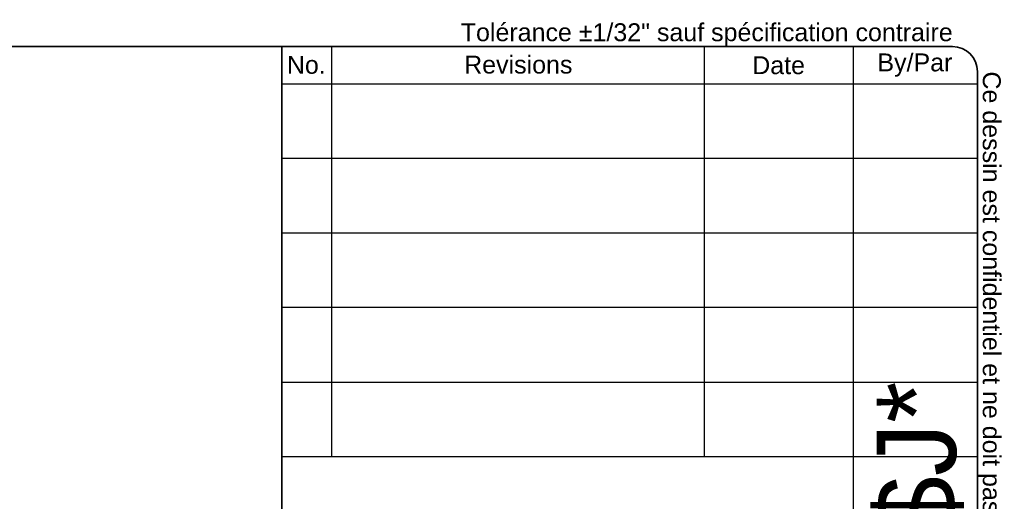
# Model space of a CAD drawing. Header units: inches. Extents: x 2 to 103, y 2 to 66.
# Tile 6 of 6: x 72 to 103, y 52 to 66. Entities that reach past the tile are written whole.
import ezdxf
from ezdxf.enums import TextEntityAlignment as Align

# ---------------------------------------------------------------- set-up
doc = ezdxf.new("R2010")
doc.units = ezdxf.units.IN
doc.header["$LTSCALE"] = 6.141898
doc.header["$MEASUREMENT"] = 0
doc.layers.get('0').update_dxf_attribs({"lineweight": 25})
doc.layers.add('Sketch Geometry(ANSI)', color=7, linetype='Continuous', lineweight=25)
doc.layers.add('Symbols(ANSI)', color=7, linetype='Continuous', lineweight=25)
doc.styles.add('Current-ANSI', font='arial.ttf')
doc.styles.add('Text Style44', font='arialbd.ttf')
doc.styles.add('Text Style83', font='FRE3OF9X.TTF')

# ---------------------------------------------------------------- blocks, each defined once
blk = doc.blocks.new('Title Blocks EXM - ANSI B')
at = {"layer": 'Sketch Geometry(ANSI)'}
for p, q in [((13.25, 10.687), (16.625, 10.687)), ((13.5, 10.687), (13.5, 8.625)), ((15.375, 10.687), (15.375, 8.625)), ((16.125, 10.687), (16.125, 3.5)), ((16.75, 10.562), (16.75, 0.375)), ((13.25, 10.5), (16.75, 10.5)), ((13.25, 10.125), (16.75, 10.125)), ((13.25, 9.75), (16.75, 9.75)), ((16.75, 9.375), (13.25, 9.375)), ((13.25, 9), (16.75, 9)), ((16.75, 9), (16.75, 8.625)), ((13.25, 8.625), (16.75, 8.625))]:
    blk.add_line(p, q, dxfattribs=at)
at = {"layer": 'Sketch Geometry(ANSI)', "linetype": 'Continuous', "lineweight": 35}
for q in [(13.25, 10.687), (13.25, 3.5)]:
    blk.add_line((13.25, 8.625), q, dxfattribs=at)
at = {"layer": 'Sketch Geometry(ANSI)'}
blk.add_arc((16.625, 10.562), 0.125, 0, 90, dxfattribs=at)
at = {"layer": 'Symbols(ANSI)', "color": 7, "char_height": 0.09, "attachment_point": 5, "style": 'Current-ANSI'}
for s, insert, width in [('Revisions', (14.4395, 10.5958), 1.873306), ('By/Par', (16.4354, 10.5938), 0.622018), ('No.', (13.3727, 10.5947), 0.250391), ('Date', (15.7494, 10.5928), 0.751347)]:
    blk.add_mtext(s, dxfattribs=dict(at, insert=insert, width=width))
at = {"layer": 'Symbols(ANSI)', "color": 7, "style": 'Current-ANSI'}
for tag, p in [('REV1', (13.3753, 10.3127)), ('REV1BY', (16.4371, 10.3133)), ('REV1DATE', (15.7496, 10.31)), ('REV2', (13.3734, 9.9377)), ('REV2DATE', (15.7475, 9.9406)), ('REV2BY', (16.4372, 9.9385)), ('REV3', (13.3741, 9.563)), ('REV3DATE', (15.7516, 9.563)), ('REV3BY', (16.4372, 9.5635)), ('REV4', (13.3766, 9.1879)), ('REV4DATE', (15.7516, 9.1879)), ('REV4BY', (16.4411, 9.1885)), ('REV5', (13.3734, 8.8129)), ('REV5DATE', (15.7516, 8.8129)), ('REV5BY', (16.4379, 8.8113)), ('MFG_APPROVED_DATE', (16.3934, 2.3745)), ('DETAIL_REV', (16.2494, 0.9257))]:
    blk.add_attdef(tag, text='', height=0.09, dxfattribs=at).set_placement(p, align=Align.MIDDLE_CENTER)
for tag, p in [('REV1DESC', (13.5255, 10.3098)), ('REV2DESC', (13.5253, 9.9374)), ('REV3DESC', (13.528, 9.5635)), ('REV4DESC', (13.533, 9.1903)), ('REV5DESC', (13.5322, 8.8113)), ('COMPANY', (14.1202, 2.375))]:
    blk.add_attdef(tag, text='', height=0.09, dxfattribs=at).set_placement(p, align=Align.MIDDLE_LEFT)
at = {"layer": 'Symbols(ANSI)', "color": 7, "style": 'Text Style83'}
blk.add_attdef('BARCODE_001', (16.6422, 4.2438), '', height=0.4, rotation=90, dxfattribs=at)
at = {"layer": 'Symbols(ANSI)', "color": 7}
for tag, p, height, style in [('IDW_DATE_001', (16.102, 2.093), 0.09, 'Current-ANSI'), ('MATERIEL_001', (13.9591, 1.7815), 0.09, 'Current-ANSI'), ('COLOR_001', (14.2747, 1.4037), 0.09, 'Current-ANSI'), ('FINISH_001', (16.106, 1.3941), 0.09, 'Current-ANSI'), ('IDW_DESC_001', (13.6212, 0.8851), 0.09, 'Current-ANSI'), ('Sheet_Number_001', (16.3428, 0.5799), 0.09, 'Current-ANSI'), ('IDW_REV_001', (15.9474, 0.3552), 0.14, 'Text Style44'), ('IDW_NAME_001', (13.9292, 0.3043), 0.14, 'Text Style44'), ('Number_of_sheets_001', (16.5505, 0.3309), 0.09, 'Current-ANSI')]:
    blk.add_attdef(tag, p, '', height=height, dxfattribs=dict(at, style=style))
blk = doc.blocks.new('Borders 2_EXM - B (Inch)')
at = {"layer": 'Sketch Geometry(ANSI)', "linetype": 'Continuous', "lineweight": 35}
for p, q in [((16.4375, 10.6915), (0.5625, 10.6915)), ((16.5625, 0.3795), (16.5625, 10.5665))]:
    blk.add_line(p, q, dxfattribs=at)
blk.add_arc((16.4375, 10.5665), 0.125, 0, 90, dxfattribs=at)
at = {"layer": 'Symbols(ANSI)', "color": 7, "insert": (13.9625, 10.6915), "char_height": 0.09, "attachment_point": 7, "style": 'Current-ANSI'}
blk.add_mtext('Tolérance ±1/32" sauf spécification contraire', dxfattribs=at)
at = {"layer": 'Symbols(ANSI)', "color": 7, "insert": (16.5625, 10.5665), "char_height": 0.09, "attachment_point": 7, "rotation": 270, "style": 'Current-ANSI'}
blk.add_mtext('Ce dessin est confidentiel et ne doit pas être reproduit ou utilisé sans le consentement de EXM', dxfattribs=at)
at = {"layer": 'Symbols(ANSI)', "color": 7, "style": 'Current-ANSI'}
blk.add_attdef('FILENAME_AND_PATH_001', (6.2084, 10.718), '', height=0.09, dxfattribs=at)

msp = doc.modelspace()

# ---------------------------------------------------------------- block references
at = {"xscale": 6.141897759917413, "yscale": 6.141897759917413, "zscale": 6.141897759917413}
msp.add_blockref('Borders 2_EXM - B (Inch)', (0, 0), dxfattribs=at)
ref = msp.add_blockref('Title Blocks EXM - ANSI B', (-1.152, 0.028), dxfattribs=dict(xscale=6.141897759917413, yscale=6.141897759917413, zscale=6.141897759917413))
ref.add_attrib('BARCODE_001', '*$H1100SS8024$J*', (101.063, 26.093), dxfattribs={"layer": 'Symbols(ANSI)', "color": 7, "height": 2.45676, "rotation": 90, "style": 'Text Style83'})

doc.saveas('drawing.dxf')
